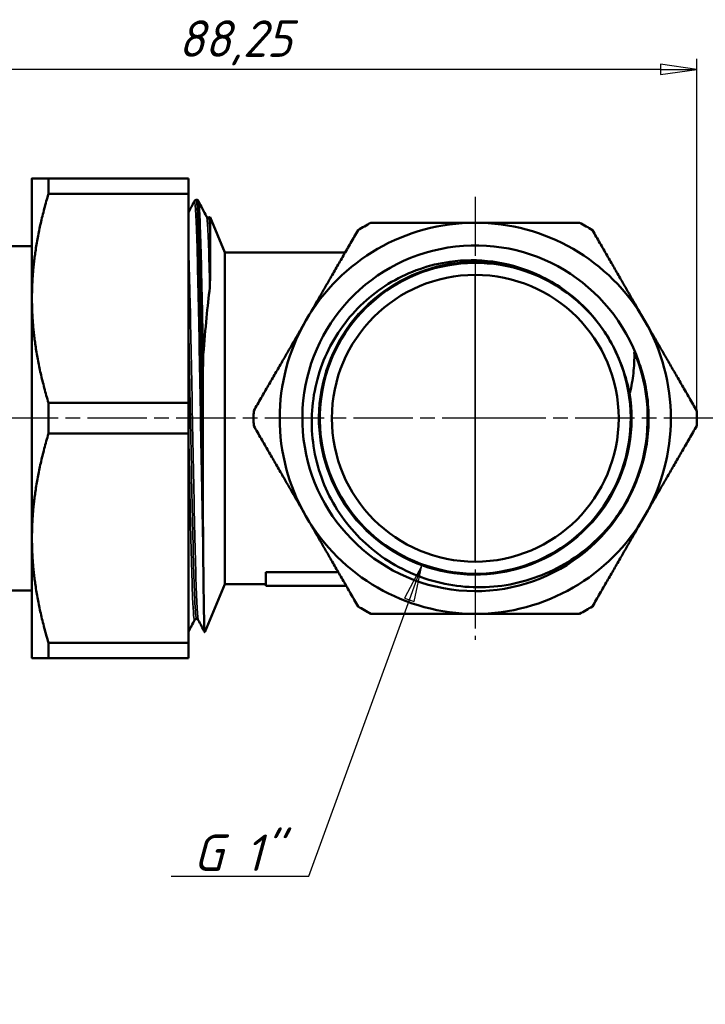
# Model space of a CAD drawing. Header units: millimetres. Extents: x -120 to 741, y -69 to 356.
# Tile 4 of 15: x 51 to 117, y 67 to 161. Entities that reach past the tile are written whole.
import ezdxf

# ---------------------------------------------------------------- set-up
doc = ezdxf.new("R2010")
doc.units = ezdxf.units.MM
doc.linetypes.add('CHAIN', pattern=[0.7087, 0.4724, -0.0591, 0.1181, -0.0591])
for name, color, linetype, lineweight in [('Видимые тонкие (ГОСТ)', 7, 'Continuous', 35), ('Видимый контур (ГОСТ)', 7, 'Continuous', 50), ('Маркер центра (ГОСТ)', 7, 'Continuous', 25), ('Размер (ГОСТ)', 7, 'Continuous', 25)]:
    doc.layers.add(name, color=color, linetype=linetype, lineweight=lineweight)
doc.styles.add('Обычный текст (ГОСТ)', font='GOST Common Italic.ttf')
doc.dimstyles.new('Обычный (ГОСТ)', dxfattribs={"dimtxt": 3.5, "dimasz": 3.5, "dimexe": 1, "dimexo": 0, "dimgap": 0.5, "dimtad": 1, "dimrnd": 1e-08, "dimtxsty": 'Обычный текст (ГОСТ)', "dimblk": 'Filled-1', "dimcen": 0.09, "dimdle": 15, "dimclrd": 256, "dimclre": 256, "dimclrt": 256, "dimazin": 2, "dimtfac": 0.714286, "dimtdec": 3, "dimtmove": 0, "dimatfit": 3, "dimfxl": 1, "dimtolj": 1, "dimlwd": 25, "dimlwe": 25, "dimarcsym": 0})

# ---------------------------------------------------------------- blocks, each defined once
blk = doc.blocks.new('Filled-1')
at = {"color": 0}
for p, q in [((0, 0), (-1, 0.143)), ((-1, 0.143), (-1, -0.143)), ((-1, 0), (0, 0)), ((-1, -0.143), (0, 0))]:
    blk.add_line(p, q, dxfattribs=at)
at = {"color": 0, "flags": 128}
blk.add_lwpolyline([(-1, -0.143), (0, 0), (-1, 0.143), (-1, -0.143)], dxfattribs=at)
at = {"color": 0}
blk.add_solid([(-1, -0.143), (0, 0), (-1, 0.143), (-1, -0.143)], dxfattribs=at)
blk = doc.blocks.new('*D9')
at = {"layer": 'Defpoints', "color": 0, "linetype": 'Continuous', "transparency": 16777216}
for p in [(28.173, 156.294), (28.173, 137.663), (116.423, 122.835)]:
    blk.add_point(p, dxfattribs=at)
at = {"layer": 'Размер (ГОСТ)', "linetype": 'Continuous', "lineweight": 25, "transparency": 16777216}
for p, q in [((28.173, 137.663), (28.173, 157.294)), ((116.423, 122.835), (116.423, 157.294)), ((112.923, 156.294), (31.673, 156.294))]:
    blk.add_line(p, q, dxfattribs=at)
at = {"layer": 'Размер (ГОСТ)', "linetype": 'Continuous', "lineweight": 25, "transparency": 16777216, "xscale": 3.5, "yscale": 3.5, "zscale": 3.5, "rotation": 180}
blk.add_blockref('Filled-1', (28.173, 156.294), dxfattribs=at)
at = {"layer": 'Размер (ГОСТ)', "linetype": 'Continuous', "lineweight": 25, "transparency": 16777216, "xscale": 3.5, "yscale": 3.5, "zscale": 3.5}
blk.add_blockref('Filled-1', (116.423, 156.294), dxfattribs=at)
at = {"layer": 'Размер (ГОСТ)', "linetype": 'Continuous', "lineweight": 25, "transparency": 16777216, "insert": (66.706, 160.994), "char_height": 3.5, "attachment_point": 1, "style": 'Обычный текст (ГОСТ)'}
blk.add_mtext('\\A1;88,25', dxfattribs=at)
blk = doc.blocks.new('*D13')
at = {"layer": 'Defpoints', "color": 0, "linetype": 'Continuous', "transparency": 16777216}
for p in [(95.176, 122.838), (90.049, 108.719)]:
    blk.add_point(p, dxfattribs=at)
at = {"layer": 'Размер (ГОСТ)', "linetype": 'Continuous', "lineweight": 25, "transparency": 16777216}
for p, q in [((79.229, 78.925), (88.854, 105.43)), ((66.02, 78.925), (79.229, 78.925))]:
    blk.add_line(p, q, dxfattribs=at)
at = {"layer": 'Размер (ГОСТ)', "linetype": 'Continuous', "lineweight": 25, "transparency": 16777216, "xscale": 3.5, "yscale": 3.5, "zscale": 3.5, "rotation": 70.04134132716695}
blk.add_blockref('Filled-1', (90.049, 108.719), dxfattribs=at)
at = {"layer": 'Размер (ГОСТ)', "linetype": 'Continuous', "lineweight": 25, "transparency": 16777216, "insert": (66.02, 82.928), "char_height": 3.5, "attachment_point": 1, "style": 'Обычный текст (ГОСТ)'}
blk.add_mtext('\\A1; \\fGOST Common|b0|i1;\\H3.5000;G 1"', dxfattribs=at)

msp = doc.modelspace()

# ---------------------------------------------------------------- linework, layer by layer
at = {"layer": 'Видимые тонкие (ГОСТ)'}
msp.add_line((95.163, 136.585), (95.163, 109.085), dxfattribs=at)
for points, knots in [([(68.243, 143.655), (68.253, 143.674), (68.263, 143.672), (68.272, 143.646), (68.349, 143.444), (68.426, 141.833), (68.502, 139.114), (68.578, 136.406), (68.655, 132.611), (68.731, 128.429), (68.807, 124.239), (68.884, 119.682), (68.96, 115.603), (69.006, 113.151), (69.052, 110.874), (69.098, 108.928)], [26.669797, 26.669797, 26.669797, 26.669797, 26.749943, 26.749943, 26.749943, 27.377399, 27.377399, 27.377399, 28.002455, 28.002455, 28.002455, 28.628861, 28.628861, 28.628861, 29.005237, 29.005237, 29.005237, 29.005237]), ([(68.644, 143.649), (68.672, 143.597), (68.7, 143.365), (68.728, 142.95), (68.804, 141.818), (68.88, 139.331), (68.957, 135.951), (69.004, 133.885), (69.05, 131.495), (69.097, 128.952)], [33.020463, 33.020463, 33.020463, 33.020463, 33.250045, 33.250045, 33.250045, 33.876504, 33.876504, 33.876504, 34.259489, 34.259489, 34.259489, 34.259489]), ([(69.414, 142.171), (69.437, 142.13), (69.46, 141.978), (69.482, 141.714), (69.561, 140.795), (69.64, 138.52), (69.719, 135.336)], [33.0230383, 33.0230383, 33.0230383, 33.0230383, 33.2088784, 33.2088784, 33.2088784, 33.8553396, 33.8553396, 33.8553396, 33.8553396]), ([(69.593, 142.066), (69.621, 142.068), (69.649, 141.904), (69.677, 141.572), (69.708, 141.206), (69.738, 140.641), (69.769, 139.896)], [32.9867229, 32.9867229, 32.9867229, 32.9867229, 33.2153847, 33.2153847, 33.2153847, 33.4670858, 33.4670858, 33.4670858, 33.4670858]), ([(67.673, 139.709), (67.73, 138.241), (67.786, 136.173), (67.843, 133.699), (67.921, 130.271), (67.999, 126.081), (68.078, 121.943), (68.156, 117.825), (68.234, 113.78), (68.312, 110.587), (68.389, 107.401), (68.467, 105.081), (68.545, 104.072), (68.571, 103.737), (68.597, 103.547), (68.622, 103.499)], [27.214994, 27.214994, 27.214994, 27.214994, 27.678356, 27.678356, 27.678356, 28.320401, 28.320401, 28.320401, 28.959475, 28.959475, 28.959475, 29.597208, 29.597208, 29.597208, 29.808815, 29.808815, 29.808815, 29.808815]), ([(109.998, 125.274), (110.551, 121.912), (109.917, 118.367), (108.233, 115.406), (106.549, 112.446), (103.827, 110.089), (100.656, 108.846), (97.486, 107.604), (93.889, 107.483), (90.643, 108.51), (87.397, 109.536), (84.524, 111.702), (82.645, 114.541), (80.767, 117.378), (79.894, 120.868), (80.216, 124.255), (80.537, 127.642), (82.051, 130.904), (84.429, 133.337), (86.806, 135.769), (90.032, 137.356), (93.41, 137.755), (95.891, 138.049), (98.441, 137.7), (100.762, 136.776)], [2.978525, 2.978525, 2.978525, 2.978525, 3.658769, 3.658769, 3.658769, 4.338823, 4.338823, 4.338823, 5.01869, 5.01869, 5.01869, 5.698373, 5.698373, 5.698373, 6.377878, 6.377878, 6.377878, 7.057208, 7.057208, 7.057208, 7.736366, 7.736366, 7.736366, 8.2352, 8.2352, 8.2352, 8.2352]), ([(67.673, 132.617), (67.718, 130.581), (67.763, 128.325), (67.808, 125.992), (67.886, 121.968), (67.963, 117.735), (68.041, 114.1), (68.119, 110.44), (68.197, 107.407), (68.275, 105.587), (68.331, 104.284), (68.387, 103.608), (68.443, 103.602)], [27.740666, 27.740666, 27.740666, 27.740666, 28.109457, 28.109457, 28.109457, 28.745635, 28.745635, 28.745635, 29.386205, 29.386205, 29.386205, 29.84513, 29.84513, 29.84513, 29.84513]), ([(110.422, 129.146), (111.82, 125.768), (112.051, 121.921), (111.069, 118.399), (110.497, 116.35), (109.516, 114.419), (108.215, 112.735)], [2.749167, 2.749167, 2.749167, 2.749167, 3.413699, 3.413699, 3.413699, 3.800511, 3.800511, 3.800511, 3.800511]), ([(67.673, 122.99), (67.729, 120.021), (67.785, 117.047), (67.841, 114.376), (67.92, 110.656), (67.998, 107.544), (68.076, 105.644), (68.139, 104.121), (68.202, 103.382), (68.264, 103.496)], [28.266338, 28.266338, 28.266338, 28.266338, 28.726659, 28.726659, 28.726659, 29.367744, 29.367744, 29.367744, 29.881446, 29.881446, 29.881446, 29.881446])]:
    msp.add_open_spline(points, degree=3, knots=knots, dxfattribs=at)
at = {"layer": 'Видимый контур (ГОСТ)'}
for p, q in [((52.673, 145.835), (52.673, 134.335)), ((54.261, 144.362), (54.261, 145.835)), ((54.261, 145.835), (67.673, 145.835)), ((67.673, 145.835), (67.673, 144.362)), ((54.261, 144.362), (67.673, 144.362)), ((67.673, 124.307), (67.673, 144.362)), ((68.447, 143.785), (68.439, 143.785)), ((71.173, 138.735), (69.745, 142.135)), ((43.173, 139.335), (52.673, 139.335)), ((71.173, 106.935), (71.173, 138.735)), ((82.702, 138.735), (71.173, 138.735)), ((52.673, 134.335), (52.673, 111.335)), ((54.261, 121.362), (54.261, 124.307)), ((54.261, 124.307), (67.673, 124.307)), ((67.673, 124.307), (67.673, 121.362)), ((54.261, 121.362), (67.673, 121.362)), ((67.673, 101.307), (67.673, 121.362)), ((52.673, 111.335), (52.673, 99.835)), ((75.092, 106.785), (75.092, 108.092)), ((75.092, 108.092), (82.034, 108.092)), ((71.173, 106.935), (69.237, 102.325)), ((75.092, 106.935), (71.173, 106.935)), ((82.789, 106.785), (75.092, 106.785)), ((43.173, 106.335), (52.673, 106.335)), ((54.261, 99.835), (54.261, 101.307)), ((54.261, 101.307), (67.673, 101.307)), ((67.673, 101.307), (67.673, 99.835)), ((54.261, 99.835), (67.673, 99.835))]:
    msp.add_line(p, q, dxfattribs=at)
msp.add_circle((95.173, 122.835), 13.75, dxfattribs=at)
for radius, start, end in [(18.75, 90, 150), (21.25, 118.07249, 121.92751), (18.75, 30, 90), (21.25, 58.07249, 61.92751), (16.579, 18.99259, 339.55255), (18.75, 150, 210), (18.75, 330, 30), (14.908, 27.58609, 28.84137), (21.25, 178.07249, 181.92751), (21.25, 358.07249, 1.92751), (18.75, 210, 270), (18.75, 270, 330), (21.25, 238.07249, 241.92751), (21.25, 298.07249, 301.92751)]:
    msp.add_arc((95.173, 122.835), radius, start, end, dxfattribs=at)
for points, weights in [([(52.673, 145.835), (52.673, 145.835), (54.261, 145.835)], [1, 1.03740226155, 1.01549453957]), ([(54.261, 144.362), (52.673, 139.066), (52.673, 134.335)], [1.01549453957, 1.03740226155, 1]), ([(78.935, 132.21), (81.279, 136.269), (83.935, 140.87)], [1, 1.03860075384, 1.01127330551]), ([(85.173, 141.585), (90.485, 141.585), (95.173, 141.585)], [1.01127330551, 1.03860075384, 1]), ([(95.173, 141.585), (99.86, 141.585), (105.173, 141.585)], [1, 1.03860075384, 1.01127330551]), ([(106.411, 140.87), (109.067, 136.269), (111.411, 132.21)], [1.01127330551, 1.03860075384, 1]), ([(52.673, 134.335), (52.673, 129.604), (54.261, 124.307)], [1, 1.03740226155, 1.01549453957]), ([(73.935, 123.55), (76.591, 128.15), (78.935, 132.21)], [1.01127330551, 1.03860075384, 1]), ([(111.411, 132.21), (113.755, 128.15), (116.411, 123.55)], [1, 1.03860075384, 1.01127330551]), ([(78.935, 113.46), (76.591, 117.519), (73.935, 122.12)], [1, 1.03860075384, 1.01127330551]), ([(116.411, 122.12), (113.755, 117.519), (111.411, 113.46)], [1.01127330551, 1.03860075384, 1]), ([(54.261, 121.362), (52.673, 116.066), (52.673, 111.335)], [1.01549453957, 1.03740226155, 1]), ([(83.935, 104.8), (81.279, 109.4), (78.935, 113.46)], [1.01127330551, 1.03860075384, 1]), ([(111.411, 113.46), (109.067, 109.4), (106.411, 104.8)], [1, 1.03860075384, 1.01127330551]), ([(52.673, 111.335), (52.673, 106.604), (54.261, 101.307)], [1, 1.03740226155, 1.01549453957]), ([(95.173, 104.085), (90.485, 104.085), (85.173, 104.085)], [1, 1.03860075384, 1.01127330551]), ([(105.173, 104.085), (99.86, 104.085), (95.173, 104.085)], [1.01127330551, 1.03860075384, 1]), ([(54.261, 99.835), (52.673, 99.835), (52.673, 99.835)], [1.01549453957, 1.03740226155, 1])]:
    msp.add_rational_spline(points, weights, degree=2, dxfattribs=at)
for points in [[(67.673, 142.562), (67.863, 142.927), (68.053, 143.291), (68.243, 143.656)], [(68.644, 143.656), (68.9, 143.163), (69.157, 142.67), (69.414, 142.177)], [(69.048, 120.911), (69.048, 121.064), (69.048, 121.217), (69.048, 121.369)], [(108.221, 112.731), (109.269, 114.028), (110.107, 115.485), (110.708, 117.043)], [(68.264, 103.493), (68.067, 103.114), (67.87, 102.736), (67.673, 102.358)], [(69.231, 102.324), (69.028, 102.713), (68.825, 103.103), (68.622, 103.493)]]:
    msp.add_open_spline(points, degree=3, dxfattribs=at)
for points, knots in [([(68.243, 143.656), (68.252, 143.673), (68.264, 143.695), (68.305, 143.734), (68.323, 143.749), (68.373, 143.774), (68.406, 143.783), (68.439, 143.785)], [0, 0, 0, 0, 0.03570734, 0.03570734, 0.0543047, 0.0543047, 0.07357468, 0.07357468, 0.07357468, 0.07357468]), ([(68.439, 143.777), (68.481, 143.777), (68.523, 143.371), (68.565, 142.564), (68.641, 141.1), (68.717, 138.322), (68.793, 134.741), (68.869, 131.158), (68.945, 126.789), (69.021, 122.436), (69.03, 121.927), (69.039, 121.418), (69.048, 120.911)], [26.702848, 26.702848, 26.702848, 26.702848, 27.046603, 27.046603, 27.046603, 27.669899, 27.669899, 27.669899, 28.293388, 28.293388, 28.293388, 28.366286, 28.366286, 28.366286, 28.366286]), ([(69.048, 121.369), (68.972, 125.717), (68.896, 130.152), (68.819, 133.858), (68.743, 137.564), (68.667, 140.523), (68.591, 142.19), (68.543, 143.24), (68.495, 143.774), (68.447, 143.778)], [-34.627543, -34.627543, -34.627543, -34.627543, -34.003415, -34.003415, -34.003415, -33.379408, -33.379408, -33.379408, -32.986723, -32.986723, -32.986723, -32.986723]), ([(68.448, 143.785), (68.494, 143.783), (68.537, 143.765), (68.592, 143.728), (68.608, 143.709), (68.631, 143.679), (68.638, 143.667), (68.644, 143.656)], [0, 0, 0, 0, 0.02664203, 0.02664203, 0.05117085, 0.05117085, 0.07353868, 0.07353868, 0.07353868, 0.07353868]), ([(69.414, 142.177), (69.419, 142.168), (69.427, 142.152), (69.463, 142.118), (69.48, 142.104), (69.529, 142.081), (69.561, 142.073), (69.593, 142.073)], [0, 0, 0, 0, 0.03588007, 0.03588007, 0.05469033, 0.05469033, 0.0742083, 0.0742083, 0.0742083, 0.0742083]), ([(69.593, 142.073), (69.639, 142.073), (69.682, 142.09), (69.724, 142.118), (69.735, 142.128), (69.743, 142.136)], [0, 0, 0, 0, 0.02745473, 0.02745473, 0.04185938, 0.04185938, 0.04185938, 0.04185938]), ([(69.769, 139.896), (69.77, 140.907), (69.765, 141.588), (69.753, 142.069), (69.749, 142.142), (69.743, 142.136)], [-1.2645699, -1.2645699, -1.2645699, -1.2645699, -0.6064909, -0.6064909, -0.2954554, -0.2954554, -0.2954554, -0.2954554]), ([(69.719, 135.336), (69.735, 135.468), (69.747, 136.136), (69.764, 137.823), (69.769, 138.926), (69.769, 139.896)], [-1.210623, -1.210623, -1.210623, -1.210623, -0.629634, -0.629634, 0, 0, 0, 0]), ([(100.763, 136.781), (99.509, 137.316), (98.188, 137.678), (95.476, 138.039), (94.098, 138.034), (90.771, 137.569), (88.875, 136.911), (85.426, 134.898), (83.91, 133.558), (81.463, 130.359), (80.561, 128.528), (79.503, 124.608), (79.362, 122.555), (79.876, 118.492), (80.531, 116.523), (82.566, 112.931), (83.931, 111.345), (87.203, 108.773), (89.083, 107.817), (93.119, 106.671), (95.239, 106.498), (99.442, 106.974), (101.484, 107.625), (105.221, 109.677), (106.877, 111.065), (108.221, 112.731)], [-7.020439, -7.020439, -7.020439, -7.020439, -6.610589, -6.610589, -6.198309, -6.198309, -5.600832, -5.600832, -4.998386, -4.998386, -4.390971, -4.390971, -3.778587, -3.778587, -3.161237, -3.161237, -2.538919, -2.538919, -1.911636, -1.911636, -1.279388, -1.279388, -0.642175, -0.642175, 0, 0, 0, 0]), ([(108.23, 130.026), (108, 130.445), (107.75, 130.853), (107.481, 131.247), (105.576, 134.034), (102.696, 136.141), (99.463, 137.112), (96.2, 138.093), (92.599, 137.909), (89.453, 136.602), (86.319, 135.299), (83.657, 132.892), (82.048, 129.904), (80.442, 126.923), (79.895, 123.386), (80.526, 120.06), (81.155, 116.74), (82.951, 113.653), (85.528, 111.467), (88.138, 109.252), (91.531, 107.979), (94.955, 107.928), (98.34, 107.879), (101.731, 109.025), (104.392, 111.119), (107.097, 113.248), (109.027, 116.342), (109.749, 119.708), (110.471, 123.074), (109.98, 126.687), (108.386, 129.738)], [-8.921401, -8.921401, -8.921401, -8.921401, -8.825204, -8.825204, -8.825204, -8.145895, -8.145895, -8.145895, -7.460174, -7.460174, -7.460174, -6.777235, -6.777235, -6.777235, -6.095935, -6.095935, -6.095935, -5.416011, -5.416011, -5.416011, -4.727039, -4.727039, -4.727039, -4.045702, -4.045702, -4.045702, -3.352913, -3.352913, -3.352913, -2.660124, -2.660124, -2.660124, -2.660124]), ([(108.232, 130.026), (107.397, 131.545), (106.317, 132.908), (103.765, 135.199), (102.327, 136.113), (100.763, 136.781)], [-1.03028, -1.03028, -1.03028, -1.03028, -0.510158, -0.510158, 0, 0, 0, 0]), ([(69.097, 128.952), (69.199, 130.202), (69.302, 131.384), (69.51, 133.525), (69.613, 134.485), (69.719, 135.336)], [-0.8283329, -0.8283329, -0.8283329, -0.8283329, -0.4064294, -0.4064294, 0, 0, 0, 0]), ([(109.998, 125.274), (109.998, 125.272), (109.997, 125.27), (109.996, 125.267), (109.995, 125.266), (109.994, 125.264), (109.993, 125.264), (109.992, 125.263), (109.992, 125.263), (109.991, 125.263), (109.99, 125.263), (109.989, 125.263), (109.988, 125.264), (109.986, 125.266), (109.984, 125.268), (109.979, 125.276), (109.974, 125.286), (109.954, 125.34), (109.935, 125.411), (109.861, 125.7), (109.788, 126.01), (109.459, 127.226), (109.082, 128.41), (108.386, 129.738)], [-0.8134018, -0.8134018, -0.8134018, -0.8134018, -0.8050583, -0.8050583, -0.7987097, -0.7987097, -0.7952864, -0.7952864, -0.7926084, -0.7926084, -0.7896911, -0.7896911, -0.785306, -0.785306, -0.7764217, -0.7764217, -0.7466057, -0.7466057, -0.6561553, -0.6561553, -0.4497475, -0.4497475, 0, 0, 0, 0]), ([(69.048, 121.369), (69.048, 122.928), (69.051, 124.499), (69.065, 127.271), (69.074, 128.186), (69.088, 128.775), (69.092, 128.895), (69.097, 128.952)], [-0.137115, -0.137115, -0.137115, -0.137115, -0.0720145, -0.0720145, -0.0194291, -0.0194291, 0, 0, 0, 0]), ([(110.422, 129.146), (110.435, 128.481), (110.406, 127.817), (110.262, 126.522), (110.151, 125.893), (109.998, 125.274)], [-0.3999135, -0.3999135, -0.3999135, -0.3999135, -0.1961278, -0.1961278, 0, 0, 0, 0]), ([(110.85, 128.231), (110.788, 128.397), (110.722, 128.562), (110.571, 128.91), (110.503, 129.049), (110.455, 129.128), (110.446, 129.142), (110.436, 129.153), (110.433, 129.156), (110.43, 129.158), (110.429, 129.159), (110.427, 129.159), (110.427, 129.159), (110.426, 129.159), (110.425, 129.159), (110.424, 129.159), (110.424, 129.158), (110.423, 129.157), (110.423, 129.156), (110.422, 129.153), (110.421, 129.15), (110.422, 129.146)], [-0.05579095, -0.05579095, -0.05579095, -0.05579095, -0.03391697, -0.03391697, -0.00889718, -0.00889718, -0.004251, -0.004251, -0.00295858, -0.00295858, -0.00243222, -0.00243222, -0.00213379, -0.00213379, -0.00188687, -0.00188687, -0.00160746, -0.00160746, -0.00117006, -0.00117006, 0, 0, 0, 0]), ([(110.85, 128.231), (110.917, 128.045), (110.982, 127.853), (111.562, 126.031), (111.813, 124.329), (111.791, 122.624)], [0.207089, 0.207089, 0.207089, 0.207089, 0.2389505, 0.2389505, 0.4988051, 0.4988051, 0.4988051, 0.4988051]), ([(111.791, 122.624), (111.77, 120.919), (111.476, 119.224), (110.851, 117.419), (110.78, 117.228), (110.708, 117.043)], [0, 0, 0, 0, 0.5115469, 0.5115469, 0.5740324, 0.5740324, 0.5740324, 0.5740324]), ([(69.098, 108.928), (69.081, 110.485), (69.07, 112.27), (69.054, 116.32), (69.049, 118.59), (69.048, 120.911)], [-1.338721, -1.338721, -1.338721, -1.338721, -0.699277, -0.699277, 0, 0, 0, 0]), ([(69.237, 102.325), (69.234, 102.317), (69.23, 102.322), (69.205, 102.451), (69.184, 103.088), (69.141, 105.342), (69.119, 106.946), (69.098, 108.928)], [-1.74313, -1.74313, -1.74313, -1.74313, -1.618019, -1.618019, -0.812213, -0.812213, 0, 0, 0, 0]), ([(68.443, 103.597), (68.398, 103.597), (68.354, 103.58), (68.303, 103.545), (68.289, 103.529), (68.272, 103.507), (68.267, 103.498), (68.264, 103.493)], [0, 0, 0, 0, 0.02745473, 0.02745473, 0.05146238, 0.05146238, 0.074177, 0.074177, 0.074177, 0.074177]), ([(68.622, 103.493), (68.618, 103.502), (68.61, 103.517), (68.574, 103.552), (68.556, 103.566), (68.508, 103.588), (68.476, 103.597), (68.443, 103.597)], [0, 0, 0, 0, 0.03588007, 0.03588007, 0.05469033, 0.05469033, 0.0742083, 0.0742083, 0.0742083, 0.0742083])]:
    msp.add_open_spline(points, degree=3, knots=knots, dxfattribs=at)
at = {"layer": 'Маркер центра (ГОСТ)', "linetype": 'CHAIN', "ltscale": 11.993792}
for p, q in [((95.173, 144.085), (95.173, 120.335)), ((95.173, 125.335), (95.173, 101.585)), ((97.673, 122.835), (26.355, 122.835)), ((118.923, 122.835), (92.673, 122.835))]:
    msp.add_line(p, q, dxfattribs=at)
at = {"layer": 'Маркер центра (ГОСТ)', "linetype": 'CHAIN', "ltscale": 2.777527}
for p, q in [((95.173, 125.335), (95.173, 120.335)), ((95.173, 125.335), (95.173, 120.335)), ((97.673, 122.835), (92.673, 122.835)), ((97.673, 122.835), (92.673, 122.835))]:
    msp.add_line(p, q, dxfattribs=at)

# ---------------------------------------------------------------- dimensions: what is measured, and where the dimension line sits
at = {"layer": 'Размер (ГОСТ)', "linetype": 'Continuous', "lineweight": 25}
dim = msp.add_linear_dim(base=(28.173, 156.294), p1=(116.423, 122.835), p2=(28.173, 137.663), angle=180, dimstyle='Обычный (ГОСТ)', override={"dimgap": 0.5, "dimdec": 2, "dimtol": 0, "dimlim": 0, "dimtp": 0, "dimtm": 0, "dimtdec": 3, "dimtofl": 0, "dimatfit": 1}, dxfattribs=at)
dim.commit()
dim.dimension.update_dxf_attribs({"geometry": '*D9', "text_midpoint": (72.298, 156.294), "dimtype": 160})
dim = msp.add_radius_dim(center=(95.176, 122.838), mpoint=(90.049, 108.719), text=' \\fGOST Common|b0|i1;\\H3.5000;G 1"', dimstyle='Обычный (ГОСТ)', override={"dimgap": 0.5, "dimtih": 1, "dimtoh": 1, "dimdec": 2, "dimlfac": 1, "dimcen": 0, "dimtol": 0, "dimlim": 0, "dimtp": 0, "dimtm": 0, "dimtdec": 3, "dimtofl": 0}, dxfattribs=at)
dim.commit()
dim.dimension.update_dxf_attribs({"geometry": '*D13', "text_midpoint": (70.926, 78.925), "dimtype": 164})

doc.saveas('drawing.dxf')
